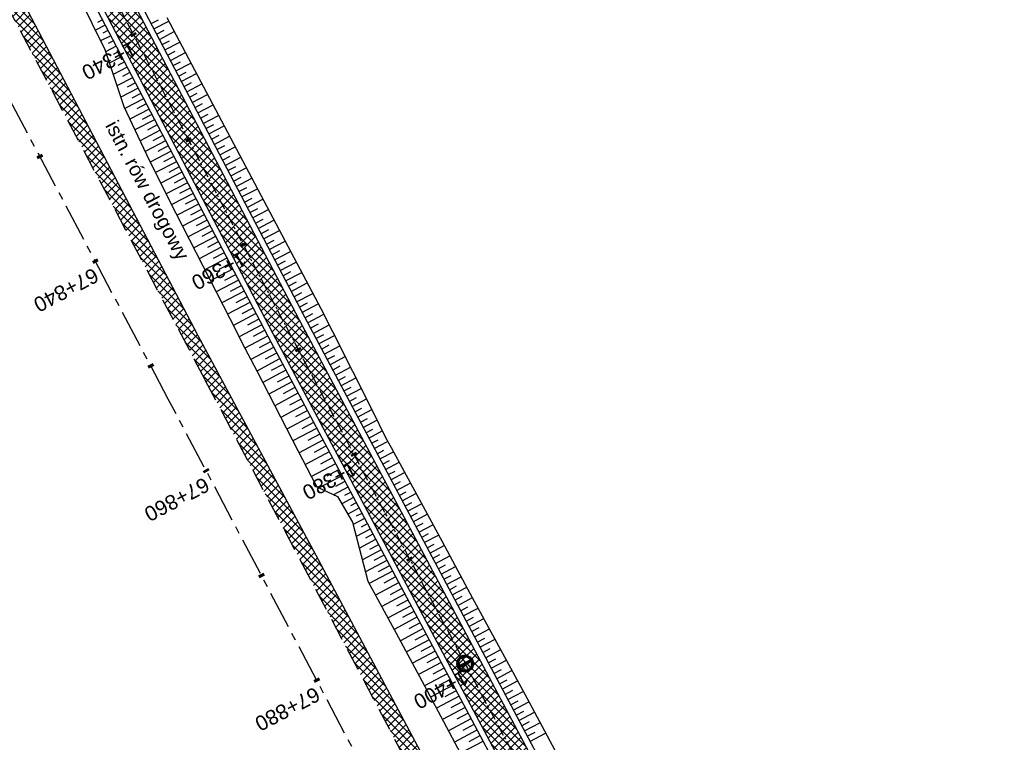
# Model space of a CAD drawing. Header units: metres. Extents: x 7529682 to 7533704, y 5721210 to 5727842.
# Tile 45 of 64: x 7530334 to 7530417, y 5726554 to 5726615. Entities that reach past the tile are written whole.
import ezdxf

# ---------------------------------------------------------------- set-up
doc = ezdxf.new("R2010")
doc.units = ezdxf.units.M
doc.linetypes.add('CENTER', pattern=[50.8, 31.75, -6.35, 6.35, -6.35])
doc.linetypes.add('HIDDEN', pattern=[9.525, 6.35, -3.175])
for name, color, linetype in [('C-DROGI-SYTUACJA-ETYKIETY', 7, 'Continuous'), ('D-hatch-pobocza', 131, 'Continuous'), ('D-pobocza', 7, 'Continuous'), ('D-skarpa', 7, 'Continuous'), ('D-skarpa-kreskowanie', 7, 'Continuous')]:
    doc.layers.add(name, color=color, linetype=linetype)
doc.layers.add('D-hatch-ciag-pieszo-rowerowy', color=7, linetype='Continuous', lineweight=13, true_color=0xff9f80)
for name, color, linetype, lineweight in [('D-krawędzie', 7, 'Continuous', 30), ('D-obrzeża', 7, 'Continuous', 30), ('D-opisy', 7, 'Continuous', 30), ('D-oś', 10, 'CENTER', 30)]:
    doc.layers.add(name, color=color, linetype=linetype, lineweight=lineweight)
doc.layers.add('poprzeczki', color=7, linetype='Continuous', true_color=0x0000c7)
doc.styles.get("Standard").update_dxf_attribs({"font": 'arial.ttf'})
pattern_1 = [(45, (0, 0), (-0.33675960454, 0.33675960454), []), (135, (0, 0), (-0.33675960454, -0.33675960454), [])]

# ---------------------------------------------------------------- blocks, each defined once
blk = doc.blocks.new('AeccTickLine')
at = {"color": 0, "linetype": 'ByBlock', "lineweight": -2}
blk.add_line((0, 1), (0, -1), dxfattribs=at)
blk = doc.blocks.new('kilometraz')
at = {"linetype": 'ByBlock', "lineweight": -2}
blk.add_hatch(color=0, dxfattribs=at).paths.add_polyline_path([(0, -0.28125, 0.41421356), (0.28125, 0, 0.41421356), (0, 0.28125)])
at = {"color": 0, "linetype": 'ByBlock', "lineweight": -2}
blk.add_line((0, 0.28125), (0, -0.28125), dxfattribs=at)
blk.add_circle((0, 0), 0.28125, dxfattribs=at)

msp = doc.modelspace()

# ---------------------------------------------------------------- hatches: boundary and pattern name
at = {"layer": 'D-hatch-ciag-pieszo-rowerowy'}
h = msp.add_hatch(dxfattribs=at)
h.set_pattern_fill('ANSI37', color=256, scale=0.15, style=0)
h.set_pattern_definition(pattern_1)
h.paths.add_polyline_path([(7530324.387, 5726654.066), (7530322.193, 5726652.869), (7530338.815, 5726621.306), (7530355.736, 5726588.901), (7530368.841, 5726564.244), (7530371.746, 5726564.106), (7530357.948, 5726590.066), (7530341.029, 5726622.467)])
h = msp.add_hatch(dxfattribs=at)
h.set_pattern_fill('ANSI37', color=256, scale=0.15, style=0)
h.set_pattern_definition(pattern_1)
h.paths.add_polyline_path([(7530404.057, 5726502.584), (7530380.911, 5726546.861), (7530371.746, 5726564.106), (7530368.841, 5726564.244), (7530378.7, 5726545.696), (7530401.842, 5726501.425), (7530423.333, 5726460.444), (7530443.712, 5726421.565), (7530466.681, 5726377.574), (7530482.337, 5726347.963), (7530485.291, 5726347.724), (7530468.894, 5726378.737), (7530445.927, 5726422.724), (7530425.547, 5726461.605)])
at = {"layer": 'D-hatch-pobocza'}
h = msp.add_hatch(dxfattribs=at)
h.set_pattern_fill('ANSI37', color=256, scale=0.15, style=0)
h.set_pattern_definition(pattern_1)
h.paths.add_polyline_path([(7530484.05, 5726334.34), (7530471.92, 5726357.11), (7530458.95, 5726381.07), (7530447.57, 5726403.23), (7530435.55, 5726425.46), (7530424.34, 5726446.96), (7530408.22, 5726477.68), (7530396.72, 5726499.26), (7530381.74, 5726527.87), (7530371.44, 5726547.5), (7530359.58, 5726569.81), (7530349.42, 5726588.72), (7530332.29, 5726621.37), (7530323.72, 5726638.05), (7530306.54, 5726670.82), (7530298.56, 5726686.33), (7530287.26, 5726707.54), (7530284.291, 5726713.261), (7530282.67, 5726712.404), (7530284.501, 5726708.94), (7530291.376, 5726695.94), (7530296.046, 5726687.107), (7530304.464, 5726671.187), (7530316.604, 5726648.181), (7530333.058, 5726617.014), (7530350.004, 5726585.006), (7530367.258, 5726552.316), (7530385.763, 5726517.235), (7530404.054, 5726482.546), (7530421.087, 5726450.182), (7530442.442, 5726409.661), (7530463.421, 5726369.85), (7530489.269, 5726320.828), (7530506.412, 5726288.291), (7530524.315, 5726254.784), (7530540.549, 5726224.891), (7530548.273, 5726210.669), (7530551.697, 5726207.035), (7530543.21, 5726222.9), (7530538.34, 5726232.11), (7530533.7, 5726240.35), (7530511.95, 5726280.97), (7530499.24, 5726305.31)])

# ---------------------------------------------------------------- linework, layer by layer
at = {"layer": 'D-krawędzie', "linetype": 'HIDDEN', "ltscale": 0.3}
msp.add_lwpolyline([(7530204.081, 5726861.013), (7530247.82, 5726778.438), (7530252.22, 5726770.26), (7530259.735, 5726756.9), (7530263.782, 5726749.287), (7530270.196, 5726737.096), (7530272.433, 5726732.819), (7530276.009, 5726725.598), (7530279.7, 5726718.02), (7530284.501, 5726708.94), (7530291.376, 5726695.94), (7530296.046, 5726687.107), (7530304.464, 5726671.187), (7530316.604, 5726648.181), (7530333.058, 5726617.014), (7530350.004, 5726585.006), (7530367.258, 5726552.316), (7530385.763, 5726517.235), (7530404.054, 5726482.546)], dxfattribs=at)
at = {"layer": 'D-obrzeża'}
for points in [[(7530323.59, 5726655.581), (7530341.029, 5726622.467), (7530357.948, 5726590.066), (7530380.911, 5726546.861), (7530404.057, 5726502.584), (7530425.547, 5726461.605), (7530445.927, 5726422.724), (7530468.894, 5726378.737), (7530488.366, 5726341.909), (7530507.524, 5726305.704), (7530528.099, 5726266.319), (7530543.028, 5726237.223), (7530553.837, 5726217.27, 0.020438), (7530555.511, 5726214.462), (7530563.158, 5726202.745, -0.024166), (7530565.111, 5726199.411), (7530568.325, 5726193.262, -0.021495), (7530570.15, 5726189.371), (7530573.016, 5726182.508, 0.022535), (7530574.938, 5726178.434), (7530582.467, 5726164.173, 0.144123), (7530586.407, 5726160.127)], [(7530321.378, 5726654.416), (7530338.815, 5726621.306), (7530355.736, 5726588.901), (7530378.7, 5726545.696), (7530401.842, 5726501.425), (7530423.333, 5726460.444), (7530443.712, 5726421.565), (7530466.681, 5726377.574), (7530486.156, 5726340.739), (7530505.312, 5726304.54), (7530525.878, 5726265.169), (7530540.816, 5726236.057), (7530551.688, 5726215.99, 0.020438), (7530553.361, 5726213.182), (7530560.998, 5726201.48, -0.024166), (7530562.951, 5726198.146), (7530566.06, 5726192.199, -0.021495), (7530567.884, 5726188.309), (7530570.753, 5726181.44, 0.022535), (7530572.675, 5726177.366), (7530580.714, 5726162.138, 0.101584), (7530584.546, 5726157.479), (7530584.686, 5726157.365, -0.100735), (7530588.495, 5726152.75)]]:
    msp.add_lwpolyline(points, format="xyb", dxfattribs=at)
at = {"layer": 'D-oś', "ltscale": 0.03}
msp.add_lwpolyline([(7530204.666, 5726877.528), (7530227.909, 5726832.904), (7530259.102, 5726774.826, 0.063585), (7530264.989, 5726766.578), (7530268.47, 5726762.818, -0.065084), (7530272.969, 5726756.475), (7530281.424, 5726740.504, -0.065084), (7530284.142, 5726733.217), (7530284.891, 5726729.972, 0.064463), (7530289.362, 5726717.937), (7530322.484, 5726654.998), (7530339.922, 5726621.886), (7530356.842, 5726589.483), (7530379.806, 5726546.279), (7530402.949, 5726502.005), (7530424.44, 5726461.025)], format="xyb", dxfattribs=at)
at = {"layer": 'D-oś', "ltscale": 0.1}
msp.add_lwpolyline([(7530400.958, 5726480.914), (7530382.667, 5726515.602), (7530364.162, 5726550.682), (7530346.91, 5726583.371), (7530329.964, 5726615.378), (7530313.508, 5726646.548), (7530301.37, 5726669.551), (7530292.952, 5726685.471), (7530288.281, 5726694.304), (7530281.407, 5726707.304), (7530276.579, 5726716.435), (7530272.867, 5726724.055), (7530269.314, 5726731.231), (7530267.097, 5726735.47), (7530260.688, 5726747.65), (7530256.664, 5726755.22), (7530249.153, 5726768.573), (7530244.732, 5726776.79), (7530200.988, 5726859.376)], dxfattribs=at)
at = {"layer": 'D-pobocza'}
msp.add_lwpolyline([(7530408.22, 5726477.68), (7530396.72, 5726499.26), (7530381.74, 5726527.87), (7530371.44, 5726547.5), (7530359.58, 5726569.81), (7530349.42, 5726588.72), (7530332.29, 5726621.37), (7530323.72, 5726638.05), (7530306.54, 5726670.82), (7530298.56, 5726686.33), (7530287.26, 5726707.54), (7530284.291, 5726713.261), (7530282.67, 5726712.404)], dxfattribs=at)
for points in [[(7530324.032, 5726655.814), (7530341.472, 5726622.699), (7530358.39, 5726590.299), (7530381.354, 5726547.095), (7530404.5, 5726502.816), (7530425.99, 5726461.837), (7530446.37, 5726422.955), (7530469.336, 5726378.97), (7530488.808, 5726342.142), (7530507.967, 5726305.936), (7530528.543, 5726266.549), (7530543.47, 5726237.456), (7530554.277, 5726217.509, 0.020438), (7530555.929, 5726214.736), (7530563.577, 5726203.019, -0.024166), (7530565.554, 5726199.643), (7530568.768, 5726193.493, -0.021495), (7530570.611, 5726189.564), (7530573.478, 5726182.701, 0.022535), (7530575.38, 5726178.667), (7530582.909, 5726164.407)], [(7530320.936, 5726654.183), (7530338.372, 5726621.074), (7530355.294, 5726588.668), (7530378.258, 5726545.463), (7530401.399, 5726501.193), (7530422.89, 5726460.212), (7530443.269, 5726421.333), (7530466.238, 5726377.342), (7530485.714, 5726340.506), (7530504.869, 5726304.308), (7530525.434, 5726264.939), (7530540.374, 5726235.824), (7530551.248, 5726215.751, 0.020438), (7530552.942, 5726212.908), (7530560.579, 5726201.207, -0.024166), (7530562.508, 5726197.914), (7530565.617, 5726191.967, -0.021495), (7530567.423, 5726188.116), (7530570.292, 5726181.248, 0.022535), (7530572.232, 5726177.133), (7530572.779, 5726176.098)]]:
    msp.add_lwpolyline(points, format="xyb", dxfattribs=at)
at = {"layer": 'D-skarpa', "linetype": 'Continuous'}
for points in [[(7530339.364, 5726617.357), (7530341.554, 5726612.86), (7530343.153, 5726608.054), (7530345.302, 5726603.535), (7530347.557, 5726599.072), (7530349.83, 5726594.619), (7530352.104, 5726590.166), (7530353.374, 5726587.672), (7530354.401, 5726585.692), (7530357.85, 5726579.034), (7530359.006, 5726576.815), (7530359.456, 5726575.962), (7530361.18, 5726575.136), (7530362.461, 5726572.989), (7530363.749, 5726568.011), (7530366.149, 5726563.624), (7530368.512, 5726559.218), (7530373.201, 5726550.385)], [(7530346.775, 5726615.586), (7530349.115, 5726611.167), (7530359.77, 5726591.012), (7530360.774, 5726589.079), (7530364.13, 5726582.372), (7530365.24, 5726580.128), (7530365.704, 5726579.283), (7530366.439, 5726577.932), (7530370.008, 5726571.338), (7530372.387, 5726566.94), (7530374.785, 5726562.552), (7530377.157, 5726558.15), (7530379.512, 5726553.739)]]:
    msp.add_lwpolyline(points, dxfattribs=at)
at = {"layer": 'D-skarpa-kreskowanie', "linetype": 'Continuous'}
for p, q in [((7530341.583, 5726614.924, 107.618), (7530340.758, 5726614.493, 106.997)), ((7530341.352, 5726615.367, 107.614), (7530340.946, 5726615.155, 107.309)), ((7530345.462, 5726615.059, 107.759), (7530346.084, 5726615.384, 107.291)), ((7530345.693, 5726614.615, 107.763), (7530346.943, 5726615.268, 106.823)), ((7530342.046, 5726614.038, 107.625), (7530341.196, 5726613.594, 106.985)), ((7530341.815, 5726614.481, 107.621), (7530341.396, 5726614.262, 107.306)), ((7530345.924, 5726614.172, 107.766), (7530346.551, 5726614.499, 107.295)), ((7530346.156, 5726613.729, 107.77), (7530347.411, 5726614.384, 106.826)), ((7530342.509, 5726613.151, 107.632), (7530341.613, 5726612.683, 106.957)), ((7530342.278, 5726613.594, 107.628), (7530341.847, 5726613.369, 107.304)), ((7530346.387, 5726613.286, 107.773), (7530347.016, 5726613.614, 107.3)), ((7530346.619, 5726612.843, 107.777), (7530347.879, 5726613.501, 106.829)), ((7530342.972, 5726612.265, 107.639), (7530341.933, 5726611.722, 106.857)), ((7530342.741, 5726612.708, 107.635), (7530342.257, 5726612.455, 107.271)), ((7530346.85, 5726612.399, 107.78), (7530347.482, 5726612.729, 107.305)), ((7530347.082, 5726611.956, 107.784), (7530348.347, 5726612.617, 106.832)), ((7530343.435, 5726611.378, 107.646), (7530342.252, 5726610.761, 106.756)), ((7530343.203, 5726611.822, 107.642), (7530342.648, 5726611.531, 107.224)), ((7530347.313, 5726611.513, 107.787), (7530347.947, 5726611.844, 107.31)), ((7530347.544, 5726611.07, 107.791), (7530348.815, 5726611.733, 106.835)), ((7530343.666, 5726610.935, 107.649), (7530343.039, 5726610.608, 107.177)), ((7530347.776, 5726610.627, 107.794), (7530348.413, 5726610.959, 107.315)), ((7530348.007, 5726610.183, 107.798), (7530349.283, 5726610.85, 106.838)), ((7530343.898, 5726610.492, 107.652), (7530342.572, 5726609.8, 106.656)), ((7530344.129, 5726610.049, 107.656), (7530343.431, 5726609.684, 107.131)), ((7530348.239, 5726609.74, 107.801), (7530348.878, 5726610.074, 107.32)), ((7530348.47, 5726609.297, 107.804), (7530349.751, 5726609.966, 106.841)), ((7530344.361, 5726609.605, 107.659), (7530342.892, 5726608.839, 106.555)), ((7530344.592, 5726609.162, 107.663), (7530343.822, 5726608.76, 107.084)), ((7530348.702, 5726608.854, 107.808), (7530349.343, 5726609.189, 107.326)), ((7530348.933, 5726608.41, 107.811), (7530350.218, 5726609.081, 106.845)), ((7530344.823, 5726608.719, 107.666), (7530343.232, 5726607.888, 106.47)), ((7530345.055, 5726608.276, 107.67), (7530344.251, 5726607.856, 107.065)), ((7530349.164, 5726607.967, 107.815), (7530349.808, 5726608.303, 107.331)), ((7530349.396, 5726607.524, 107.818), (7530350.685, 5726608.197, 106.849)), ((7530345.286, 5726607.833, 107.673), (7530343.662, 5726606.984, 106.452)), ((7530345.518, 5726607.389, 107.677), (7530344.697, 5726606.961, 107.06)), ((7530349.627, 5726607.081, 107.822), (7530350.273, 5726607.418, 107.336)), ((7530349.859, 5726606.638, 107.825), (7530351.153, 5726607.313, 106.852)), ((7530345.749, 5726606.946, 107.68), (7530344.092, 5726606.081, 106.434)), ((7530345.981, 5726606.503, 107.684), (7530345.144, 5726606.066, 107.054)), ((7530350.09, 5726606.194, 107.829), (7530350.738, 5726606.533, 107.341)), ((7530350.322, 5726605.751, 107.832), (7530351.62, 5726606.429, 106.856)), ((7530346.212, 5726606.06, 107.687), (7530344.521, 5726605.177, 106.416)), ((7530346.444, 5726605.617, 107.691), (7530345.59, 5726605.171, 107.049)), ((7530350.553, 5726605.308, 107.836), (7530351.203, 5726605.648, 107.347)), ((7530350.784, 5726604.865, 107.839), (7530352.087, 5726605.545, 106.859)), ((7530346.675, 5726605.173, 107.694), (7530344.951, 5726604.273, 106.397)), ((7530346.906, 5726604.73, 107.698), (7530346.036, 5726604.276, 107.043)), ((7530351.016, 5726604.422, 107.843), (7530351.668, 5726604.762, 107.352)), ((7530347.138, 5726604.287, 107.701), (7530345.385, 5726603.371, 106.382)), ((7530351.247, 5726603.978, 107.846), (7530352.555, 5726604.661, 106.863)), ((7530351.479, 5726603.535, 107.85), (7530352.134, 5726603.877, 107.357)), ((7530347.601, 5726603.4, 107.708), (7530345.836, 5726602.479, 106.38)), ((7530347.369, 5726603.844, 107.704), (7530346.49, 5726603.384, 107.043)), ((7530351.71, 5726603.092, 107.853), (7530353.022, 5726603.777, 106.866)), ((7530348.064, 5726602.514, 107.715), (7530346.287, 5726601.586, 106.378)), ((7530347.832, 5726602.957, 107.711), (7530346.947, 5726602.495, 107.045)), ((7530351.942, 5726602.649, 107.856), (7530352.599, 5726602.992, 107.362)), ((7530352.173, 5726602.205, 107.86), (7530353.489, 5726602.893, 106.87)), ((7530348.527, 5726601.626, 107.722), (7530346.739, 5726600.692, 106.377)), ((7530348.295, 5726602.07, 107.718), (7530347.404, 5726601.604, 107.048)), ((7530352.405, 5726601.762, 107.863), (7530353.064, 5726602.107, 107.368)), ((7530352.636, 5726601.319, 107.867), (7530353.957, 5726602.009, 106.873)), ((7530348.994, 5726600.731, 107.729), (7530347.194, 5726599.791, 106.375)), ((7530348.761, 5726601.178, 107.725), (7530347.864, 5726600.71, 107.05)), ((7530352.867, 5726600.876, 107.87), (7530353.529, 5726601.221, 107.373)), ((7530353.099, 5726600.433, 107.874), (7530354.424, 5726601.125, 106.877)), ((7530349.465, 5726599.831, 107.736), (7530347.653, 5726598.885, 106.373)), ((7530349.229, 5726600.281, 107.732), (7530348.326, 5726599.809, 107.053)), ((7530353.33, 5726599.989, 107.877), (7530353.994, 5726600.336, 107.378)), ((7530353.562, 5726599.546, 107.881), (7530354.891, 5726600.241, 106.881)), ((7530349.938, 5726598.925, 107.743), (7530348.117, 5726597.975, 106.374)), ((7530349.701, 5726599.378, 107.739), (7530348.793, 5726598.904, 107.056)), ((7530353.793, 5726599.103, 107.884), (7530354.459, 5726599.451, 107.383)), ((7530354.025, 5726598.66, 107.888), (7530355.359, 5726599.357, 106.884)), ((7530350.175, 5726598.47, 107.746), (7530349.263, 5726597.994, 107.06)), ((7530354.256, 5726598.217, 107.891), (7530354.924, 5726598.566, 107.389)), ((7530354.487, 5726597.773, 107.895), (7530355.826, 5726598.472, 106.888)), ((7530350.413, 5726598.015, 107.75), (7530348.584, 5726597.06, 106.375)), ((7530350.651, 5726597.558, 107.754), (7530349.735, 5726597.079, 107.064)), ((7530354.719, 5726597.33, 107.898), (7530355.389, 5726597.68, 107.394)), ((7530354.95, 5726596.887, 107.902), (7530356.294, 5726597.588, 106.891)), ((7530350.89, 5726597.101, 107.757), (7530349.053, 5726596.141, 106.376)), ((7530351.13, 5726596.641, 107.761), (7530350.209, 5726596.161, 107.068)), ((7530355.182, 5726596.444, 107.905), (7530355.854, 5726596.795, 107.399)), ((7530355.413, 5726596, 107.908), (7530356.761, 5726596.704, 106.895)), ((7530351.37, 5726596.182, 107.764), (7530349.524, 5726595.219, 106.376)), ((7530351.611, 5726595.721, 107.768), (7530350.686, 5726595.238, 107.072)), ((7530355.645, 5726595.557, 107.912), (7530356.32, 5726595.91, 107.404)), ((7530355.876, 5726595.114, 107.915), (7530357.228, 5726595.82, 106.898)), ((7530351.852, 5726595.259, 107.772), (7530349.998, 5726594.291, 106.377)), ((7530352.094, 5726594.796, 107.775), (7530351.165, 5726594.311, 107.076)), ((7530356.107, 5726594.671, 107.919), (7530356.785, 5726595.024, 107.41)), ((7530356.339, 5726594.228, 107.922), (7530357.696, 5726594.936, 106.902)), ((7530352.336, 5726594.332, 107.779), (7530350.473, 5726593.36, 106.378)), ((7530356.57, 5726593.784, 107.926), (7530357.25, 5726594.139, 107.415)), ((7530356.802, 5726593.341, 107.929), (7530358.163, 5726594.052, 106.905)), ((7530352.822, 5726593.401, 107.786), (7530350.951, 5726592.424, 106.379)), ((7530352.579, 5726593.867, 107.782), (7530351.645, 5726593.379, 107.08)), ((7530357.033, 5726592.898, 107.933), (7530357.715, 5726593.254, 107.42)), ((7530357.265, 5726592.455, 107.936), (7530358.63, 5726593.168, 106.909)), ((7530353.31, 5726592.466, 107.793), (7530351.431, 5726591.484, 106.38)), ((7530353.066, 5726592.933, 107.79), (7530352.129, 5726592.444, 107.085)), ((7530357.496, 5726592.012, 107.94), (7530358.18, 5726592.369, 107.425)), ((7530357.727, 5726591.568, 107.943), (7530359.098, 5726592.284, 106.913)), ((7530353.801, 5726591.526, 107.801), (7530351.913, 5726590.54, 106.381)), ((7530353.556, 5726591.996, 107.797), (7530352.614, 5726591.504, 107.089)), ((7530357.959, 5726591.125, 107.947), (7530358.645, 5726591.483, 107.43)), ((7530358.19, 5726590.682, 107.95), (7530359.565, 5726591.4, 106.916)), ((7530354.294, 5726590.582, 107.808), (7530352.397, 5726589.591, 106.381)), ((7530354.048, 5726591.054, 107.804), (7530353.101, 5726590.56, 107.093)), ((7530358.422, 5726590.239, 107.954), (7530359.108, 5726590.603, 107.436)), ((7530354.542, 5726590.107, 107.812), (7530353.591, 5726589.611, 107.097)), ((7530358.657, 5726589.797, 107.957), (7530360.024, 5726590.524, 106.925)), ((7530354.79, 5726589.633, 107.816), (7530352.883, 5726588.637, 106.381)), ((7530355.038, 5726589.156, 107.819), (7530354.083, 5726588.657, 107.1)), ((7530358.892, 5726589.356, 107.961), (7530359.573, 5726589.718, 107.446)), ((7530359.126, 5726588.914, 107.964), (7530360.485, 5726589.636, 106.938)), ((7530355.287, 5726588.68, 107.823), (7530353.371, 5726587.679, 106.382)), ((7530355.541, 5726588.202, 107.827), (7530354.584, 5726587.694, 107.104)), ((7530359.361, 5726588.473, 107.967), (7530360.038, 5726588.833, 107.456)), ((7530359.596, 5726588.031, 107.971), (7530360.941, 5726588.746, 106.955)), ((7530355.795, 5726587.725, 107.831), (7530353.876, 5726586.705, 106.382)), ((7530356.05, 5726587.245, 107.834), (7530355.088, 5726586.734, 107.108)), ((7530359.83, 5726587.59, 107.974), (7530360.497, 5726587.944, 107.471)), ((7530360.065, 5726587.148, 107.978), (7530361.388, 5726587.852, 106.979)), ((7530356.305, 5726586.766, 107.838), (7530354.376, 5726585.74, 106.382)), ((7530360.3, 5726586.707, 107.981), (7530360.956, 5726587.056, 107.486)), ((7530360.534, 5726586.265, 107.985), (7530361.836, 5726586.957, 107.002)), ((7530356.817, 5726585.801, 107.846), (7530354.878, 5726584.77, 106.382)), ((7530356.561, 5726586.283, 107.842), (7530355.594, 5726585.769, 107.112)), ((7530360.769, 5726585.824, 107.988), (7530361.414, 5726586.167, 107.501)), ((7530361.004, 5726585.382, 107.992), (7530362.283, 5726586.063, 107.026)), ((7530357.333, 5726584.831, 107.853), (7530355.383, 5726583.795, 106.381)), ((7530357.075, 5726585.316, 107.849), (7530356.103, 5726584.8, 107.115)), ((7530361.238, 5726584.941, 107.995), (7530361.873, 5726585.278, 107.516)), ((7530361.473, 5726584.499, 107.999), (7530362.731, 5726585.168, 107.049)), ((7530357.592, 5726584.344, 107.857), (7530356.614, 5726583.825, 107.119)), ((7530361.708, 5726584.058, 108.002), (7530362.331, 5726584.389, 107.531)), ((7530361.942, 5726583.616, 108.006), (7530363.178, 5726584.273, 107.072)), ((7530357.851, 5726583.857, 107.861), (7530355.891, 5726582.815, 106.381)), ((7530358.111, 5726583.367, 107.865), (7530357.129, 5726582.845, 107.123)), ((7530362.177, 5726583.175, 108.009), (7530362.79, 5726583.5, 107.546)), ((7530362.412, 5726582.733, 108.013), (7530363.626, 5726583.379, 107.096)), ((7530358.371, 5726582.877, 107.869), (7530356.402, 5726581.83, 106.381)), ((7530358.633, 5726582.385, 107.872), (7530357.646, 5726581.86, 107.127)), ((7530362.646, 5726582.292, 108.016), (7530363.248, 5726582.612, 107.562)), ((7530362.881, 5726581.85, 108.019), (7530364.074, 5726582.484, 107.119)), ((7530358.895, 5726581.892, 107.876), (7530356.915, 5726580.84, 106.381)), ((7530363.116, 5726581.409, 108.022), (7530363.706, 5726581.722, 107.576)), ((7530363.35, 5726580.967, 108.024), (7530364.518, 5726581.588, 107.143)), ((7530359.421, 5726580.902, 107.884), (7530357.431, 5726579.844, 106.381)), ((7530359.158, 5726581.397, 107.88), (7530358.165, 5726580.87, 107.131)), ((7530363.585, 5726580.526, 108.026), (7530364.162, 5726580.833, 107.59)), ((7530363.82, 5726580.084, 108.029), (7530364.962, 5726580.691, 107.166)), ((7530359.95, 5726579.907, 107.891), (7530357.95, 5726578.844, 106.381)), ((7530359.686, 5726580.405, 107.888), (7530358.688, 5726579.874, 107.135)), ((7530364.054, 5726579.643, 108.031), (7530364.619, 5726579.943, 107.605)), ((7530364.289, 5726579.201, 108.032), (7530365.419, 5726579.802, 107.178)), ((7530360.216, 5726579.407, 107.894), (7530359.213, 5726578.874, 107.137)), ((7530364.524, 5726578.76, 108.032), (7530365.092, 5726579.062, 107.603)), ((7530364.758, 5726578.318, 108.032), (7530365.899, 5726578.925, 107.17)), ((7530360.482, 5726578.907, 107.896), (7530358.473, 5726577.839, 106.38)), ((7530360.749, 5726578.405, 107.899), (7530359.742, 5726577.87, 107.139)), ((7530364.993, 5726577.877, 108.031), (7530365.566, 5726578.181, 107.599)), ((7530361.015, 5726577.903, 107.901), (7530358.998, 5726576.83, 106.378)), ((7530361.284, 5726577.398, 107.902), (7530360.274, 5726576.862, 107.14)), ((7530365.228, 5726577.435, 108.03), (7530366.377, 5726578.046, 107.162)), ((7530365.462, 5726576.994, 108.029), (7530366.039, 5726577.3, 107.593)), ((7530361.552, 5726576.894, 107.902), (7530359.636, 5726575.876, 106.456)), ((7530365.697, 5726576.552, 108.027), (7530366.853, 5726577.167, 107.154)), ((7530362.061, 5726575.936, 107.9), (7530360.852, 5726575.293, 106.988)), ((7530361.806, 5726576.415, 107.901), (7530361.025, 5726576, 107.311)), ((7530365.932, 5726576.111, 108.026), (7530366.511, 5726576.419, 107.588)), ((7530366.166, 5726575.669, 108.024), (7530367.329, 5726576.287, 107.146)), ((7530362.53, 5726575.053, 107.898), (7530361.542, 5726574.528, 107.152)), ((7530362.295, 5726575.494, 107.899), (7530361.791, 5726575.226, 107.518)), ((7530366.401, 5726575.228, 108.023), (7530366.984, 5726575.538, 107.582)), ((7530366.636, 5726574.786, 108.021), (7530367.805, 5726575.408, 107.138)), ((7530362.999, 5726574.17, 107.895), (7530362.055, 5726573.668, 107.182)), ((7530362.765, 5726574.611, 107.896), (7530362.282, 5726574.355, 107.532)), ((7530366.87, 5726574.345, 108.02), (7530367.457, 5726574.656, 107.577)), ((7530367.105, 5726573.903, 108.018), (7530368.281, 5726574.528, 107.13)), ((7530363.469, 5726573.287, 107.892), (7530362.515, 5726572.78, 107.171)), ((7530363.234, 5726573.728, 107.893), (7530362.773, 5726573.483, 107.545)), ((7530367.34, 5726573.462, 108.017), (7530367.929, 5726573.775, 107.571)), ((7530367.574, 5726573.02, 108.015), (7530368.757, 5726573.649, 107.122)), ((7530363.938, 5726572.404, 107.889), (7530362.772, 5726571.784, 107.008)), ((7530363.703, 5726572.845, 107.89), (7530363.173, 5726572.564, 107.49)), ((7530367.809, 5726572.579, 108.013), (7530368.402, 5726572.894, 107.566)), ((7530368.044, 5726572.137, 108.012), (7530369.233, 5726572.769, 107.114)), ((7530364.407, 5726571.521, 107.886), (7530363.03, 5726570.789, 106.846)), ((7530364.173, 5726571.962, 107.887), (7530363.537, 5726571.624, 107.407)), ((7530368.278, 5726571.695, 108.01), (7530368.875, 5726572.013, 107.56)), ((7530368.513, 5726571.254, 108.009), (7530369.709, 5726571.89, 107.106)), ((7530364.877, 5726570.638, 107.882), (7530363.288, 5726569.793, 106.683)), ((7530364.642, 5726571.079, 107.884), (7530363.9, 5726570.685, 107.324)), ((7530368.748, 5726570.812, 108.007), (7530369.347, 5726571.131, 107.555)), ((7530368.982, 5726570.371, 108.006), (7530370.185, 5726571.01, 107.098)), ((7530365.111, 5726570.196, 107.881), (7530364.264, 5726569.746, 107.241)), ((7530369.217, 5726569.929, 108.004), (7530369.82, 5726570.25, 107.549)), ((7530369.452, 5726569.488, 108.003), (7530370.661, 5726570.131, 107.09)), ((7530365.346, 5726569.755, 107.879), (7530363.545, 5726568.798, 106.52)), ((7530365.585, 5726569.305, 107.878), (7530364.631, 5726568.797, 107.157)), ((7530369.686, 5726569.046, 108.001), (7530370.292, 5726569.369, 107.543)), ((7530369.921, 5726568.605, 108), (7530371.137, 5726569.251, 107.082)), ((7530365.825, 5726568.854, 107.876), (7530363.859, 5726567.81, 106.392)), ((7530366.086, 5726568.363, 107.875), (7530365.106, 5726567.842, 107.135)), ((7530370.156, 5726568.163, 107.998), (7530370.765, 5726568.487, 107.538)), ((7530370.39, 5726567.722, 107.997), (7530371.612, 5726568.371, 107.074)), ((7530366.347, 5726567.871, 107.873), (7530364.393, 5726566.833, 106.398)), ((7530366.607, 5726567.383, 107.871), (7530365.633, 5726566.865, 107.136)), ((7530370.625, 5726567.28, 107.995), (7530371.238, 5726567.606, 107.532)), ((7530370.86, 5726566.839, 107.994), (7530372.088, 5726567.492, 107.066)), ((7530366.866, 5726566.895, 107.869), (7530364.924, 5726565.863, 106.403)), ((7530371.094, 5726566.397, 107.992), (7530371.71, 5726566.725, 107.527)), ((7530371.329, 5726565.956, 107.99), (7530372.565, 5726566.613, 107.057)), ((7530367.382, 5726565.924, 107.866), (7530365.452, 5726564.898, 106.409)), ((7530367.124, 5726566.409, 107.868), (7530366.156, 5726565.895, 107.137)), ((7530371.564, 5726565.514, 107.989), (7530372.184, 5726565.844, 107.52)), ((7530371.798, 5726565.073, 107.987), (7530373.045, 5726565.736, 107.046)), ((7530367.895, 5726564.959, 107.863), (7530365.977, 5726563.939, 106.414)), ((7530367.639, 5726565.441, 107.864), (7530366.677, 5726564.93, 107.138)), ((7530372.033, 5726564.631, 107.986), (7530372.659, 5726564.964, 107.513)), ((7530372.268, 5726564.19, 107.984), (7530373.525, 5726564.858, 107.035)), ((7530368.405, 5726563.999, 107.859), (7530366.493, 5726562.983, 106.416)), ((7530368.15, 5726564.479, 107.861), (7530367.193, 5726563.97, 107.138)), ((7530372.502, 5726563.748, 107.983), (7530373.133, 5726564.084, 107.506)), ((7530372.737, 5726563.307, 107.981), (7530374.004, 5726563.98, 107.024)), ((7530368.659, 5726563.521, 107.858), (7530367.704, 5726563.014, 107.136)), ((7530372.972, 5726562.865, 107.98), (7530373.608, 5726563.203, 107.499)), ((7530368.913, 5726563.043, 107.856), (7530367.004, 5726562.029, 106.415)), ((7530369.167, 5726562.566, 107.854), (7530368.213, 5726562.059, 107.134)), ((7530373.206, 5726562.424, 107.978), (7530374.484, 5726563.103, 107.014)), ((7530373.441, 5726561.982, 107.977), (7530374.082, 5726562.323, 107.492)), ((7530369.421, 5726562.089, 107.853), (7530367.515, 5726561.076, 106.414)), ((7530369.674, 5726561.613, 107.851), (7530368.722, 5726561.107, 107.132)), ((7530373.676, 5726561.541, 107.975), (7530374.961, 5726562.224, 107.004)), ((7530369.927, 5726561.136, 107.849), (7530368.025, 5726560.125, 106.413)), ((7530370.18, 5726560.661, 107.848), (7530369.229, 5726560.156, 107.13)), ((7530373.91, 5726561.099, 107.974), (7530374.554, 5726561.442, 107.487)), ((7530374.145, 5726560.658, 107.972), (7530375.436, 5726561.344, 106.997)), ((7530370.432, 5726560.185, 107.846), (7530368.534, 5726559.176, 106.412)), ((7530374.38, 5726560.216, 107.97), (7530375.026, 5726560.56, 107.482)), ((7530374.614, 5726559.775, 107.969), (7530375.91, 5726560.463, 106.99)), ((7530370.937, 5726559.236, 107.843), (7530369.038, 5726558.226, 106.409)), ((7530370.685, 5726559.711, 107.844), (7530369.735, 5726559.206, 107.128)), ((7530374.849, 5726559.333, 107.967), (7530375.498, 5726559.678, 107.477)), ((7530375.084, 5726558.892, 107.966), (7530376.384, 5726559.583, 106.984)), ((7530371.442, 5726558.286, 107.839), (7530369.542, 5726557.277, 106.405)), ((7530371.189, 5726558.761, 107.841), (7530370.24, 5726558.256, 107.124)), ((7530375.318, 5726558.45, 107.964), (7530375.97, 5726558.797, 107.472)), ((7530375.553, 5726558.009, 107.963), (7530376.859, 5726558.703, 106.977)), ((7530371.946, 5726557.336, 107.836), (7530370.046, 5726556.327, 106.401)), ((7530371.694, 5726557.811, 107.838), (7530370.744, 5726557.307, 107.121)), ((7530375.788, 5726557.567, 107.961), (7530376.442, 5726557.915, 107.467)), ((7530376.022, 5726557.126, 107.96), (7530377.332, 5726557.822, 106.971)), ((7530372.199, 5726556.861, 107.834), (7530371.249, 5726556.356, 107.117)), ((7530376.257, 5726556.684, 107.958), (7530376.912, 5726557.032, 107.463)), ((7530376.492, 5726556.243, 107.957), (7530377.803, 5726556.94, 106.966)), ((7530372.451, 5726556.386, 107.833), (7530370.551, 5726555.376, 106.398)), ((7530372.704, 5726555.911, 107.831), (7530371.754, 5726555.406, 107.114)), ((7530376.726, 5726555.801, 107.955), (7530377.382, 5726556.15, 107.46)), ((7530376.961, 5726555.36, 107.954), (7530378.274, 5726556.058, 106.962)), ((7530372.957, 5726555.436, 107.83), (7530371.056, 5726554.426, 106.394)), ((7530373.209, 5726554.961, 107.828), (7530372.259, 5726554.456, 107.11)), ((7530377.196, 5726554.918, 107.952), (7530377.853, 5726555.267, 107.456)), ((7530377.43, 5726554.477, 107.95), (7530378.745, 5726555.175, 106.958)), ((7530373.462, 5726554.486, 107.826), (7530371.56, 5726553.475, 106.391))]:
    msp.add_line(p, q, dxfattribs=at)

# ---------------------------------------------------------------- block references
at = {"layer": 'C-DROGI-SYTUACJA-ETYKIETY', "color": 7, "linetype": 'Continuous', "lineweight": 60, "xscale": 0.25, "yscale": 0.25, "zscale": 0.25}
for p, rotation in [((7530336.07, 5726603.845), 297.8972710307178), ((7530340.749, 5726595.007), 297.8972710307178), ((7530345.428, 5726586.169), 297.8972710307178), ((7530350.099, 5726577.327), 297.8248646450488), ((7530354.767, 5726568.483), 297.8248646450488), ((7530359.435, 5726559.64), 297.8248646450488)]:
    msp.add_blockref('AeccTickLine', p, dxfattribs=dict(at, rotation=rotation))
at = {"layer": 'poprzeczki', "color": 7, "linetype": 'Continuous', "lineweight": 60}
for p, xscale, yscale, zscale, rotation in [((7530343.975, 5726614.124), 0.25, 0.25, 0.25, 297.5721532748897), ((7530348.604, 5726605.26), 0.25, 0.25, 0.25, 297.5721532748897), ((7530353.233, 5726596.395), 0.25, 0.25, 0.25, 297.5721532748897), ((7530357.876, 5726587.539), 0.2499999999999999, 0.2499999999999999, 0.2499999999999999, 297.9910792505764), ((7530362.569, 5726578.708), 0.2499999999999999, 0.2499999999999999, 0.2499999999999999, 297.9910792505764), ((7530367.262, 5726569.878), 0.2499999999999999, 0.2499999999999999, 0.2499999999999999, 297.9910792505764)]:
    msp.add_blockref('AeccTickLine', p, dxfattribs=dict(at, xscale=xscale, yscale=yscale, zscale=zscale, rotation=rotation))
at = {"layer": 'poprzeczki', "color": 10, "linetype": 'Continuous', "lineweight": 60, "xscale": 2.249999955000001, "yscale": 2.249999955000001, "zscale": 2.249999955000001, "rotation": 297.9910792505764}
msp.add_blockref('kilometraz', (7530371.956, 5726561.048), dxfattribs=at)

# ---------------------------------------------------------------- texts
at = {"layer": 'C-DROGI-SYTUACJA-ETYKIETY', "color": 7}
for s, rotation, p in [('1+340', 207.57215, (7530343.817, 5726613.618)), ('1+360', 207.57215, (7530353.074, 5726595.889)), ('67+840', 207.89727, (7530340.593, 5726594.5)), ('1+380', 207.99108, (7530362.414, 5726578.201)), ('67+860', 207.82486, (7530349.943, 5726576.821)), ('1+400', 207.99108, (7530371.8, 5726560.541)), ('67+880', 207.82486, (7530359.278, 5726559.133))]:
    msp.add_text(s, height=1.25, rotation=rotation, dxfattribs=at).set_placement(p)
at = {"layer": 'D-opisy'}
msp.add_text('istn. rów drogowy', height=1.2, rotation=298.10365, dxfattribs=at).set_placement((7530341.548, 5726606.464))

doc.saveas('drawing.dxf')
